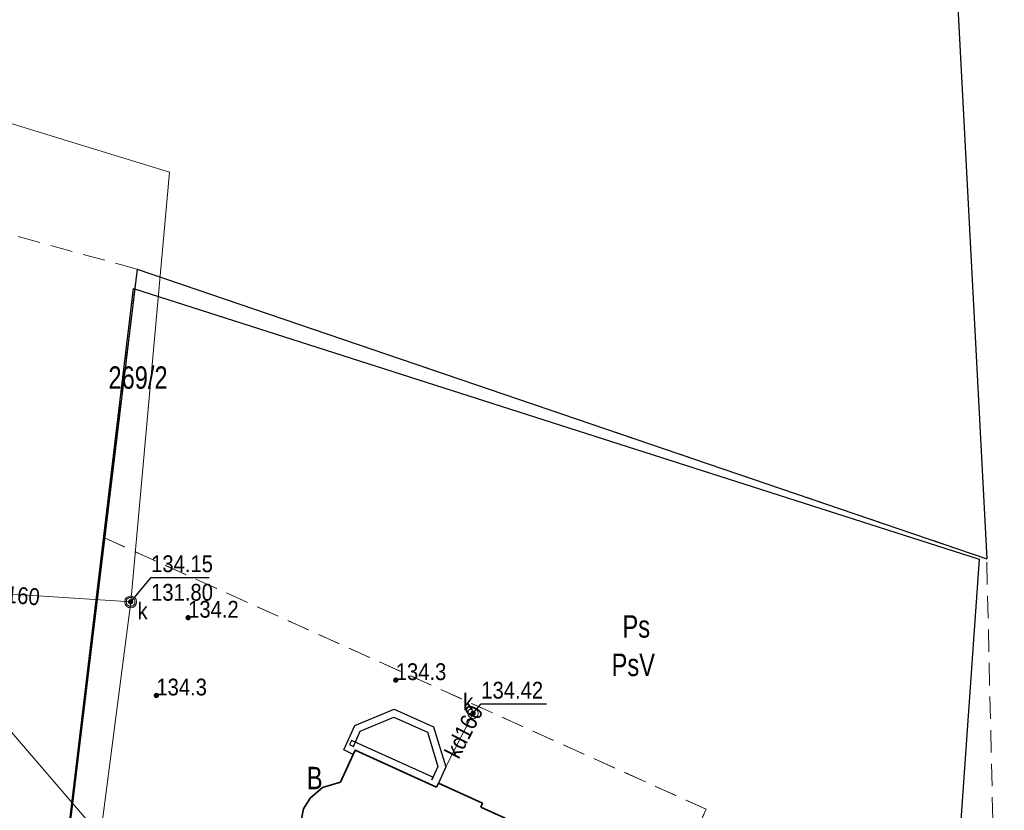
# Model space of a CAD drawing. Header units: metres. Extents: x 5548743 to 5556416, y 5707500 to 5714000.
# Tile 28 of 203: x 5551411 to 5551477, y 5711466 to 5711519. Entities that reach past the tile are written whole.
import ezdxf
from ezdxf.enums import TextEntityAlignment as Align

# ---------------------------------------------------------------- set-up
doc = ezdxf.new("R2010")
doc.units = ezdxf.units.M
doc.header["$MEASUREMENT"] = 0
doc.linetypes.add('1.5_0.75', pattern=[2.25, 1.5, -0.75])
doc.linetypes.add('219-1000', pattern=[0])
doc.layers.get('0').update_dxf_attribs({"color": 2, "linetype": 'CONTINUOUS', "lineweight": 5})
for name, color, linetype in [('209-oznaczenie konturu klasyfikacyjnego', 7, 'CONTINUOUS'), ('210-oznaczenie konturu użytku gruntowego', 7, 'CONTINUOUS'), ('211-numer działki ewidencyjnej', 7, 'CONTINUOUS'), ('217-kontur klasyfikacyjny', 7, 'CONTINUOUS'), ('218-kontur użytku gruntowego', 7, 'CONTINUOUS'), ('219-działka ewidencyjna', 7, 'CONTINUOUS'), ('312-budynek ewidencyjny', 7, 'CONTINUOUS'), ('ogrodzenie trwałe', 7, 'CONTINUOUS'), ('pikieta naturalna', 7, 'CONTINUOUS'), ('pikieta naturalna-Atr2', 7, 'CONTINUOUS'), ('przewód kanalizacyjny', 7, 'CONTINUOUS'), ('przewód kanalizacyjny-Atr1', 7, 'CONTINUOUS'), ('przewód wodociągowy', 7, 'CONTINUOUS'), ('rzedna', 7, 'CONTINUOUS'), ('rzedna-Atr2', 7, 'CONTINUOUS'), ('rzedna-Atr3', 7, 'CONTINUOUS'), ('studnia kanalizacyjna', 7, 'CONTINUOUS'), ('studnia kanalizacyjna-Atr17', 7, 'CONTINUOUS'), ('taras', 7, 'CONTINUOUS'), ('właz do komory lub kanału - okrągły', 7, 'CONTINUOUS'), ('właz do komory lub kanału - okrągły-Atr17', 7, 'CONTINUOUS')]:
    doc.layers.add(name, color=color, linetype=linetype)
doc.styles.get("Standard").update_dxf_attribs({"font": 'Working1250', "width": 0.75})
doc.linetypes.add('902-1000', pattern='A,5,0,[1,ksztalty.shx,S=1,R=0,X=0,Y=0],5', length=10)

# ---------------------------------------------------------------- blocks, each defined once
blk = doc.blocks.new('US22')
at = {"color": 0, "linetype": 'Continuous', "lineweight": 0}
blk.add_circle((0, 0), 0.4, dxfattribs=at)
blk = doc.blocks.new('PW01')
at = {"linetype": 'Continuous', "lineweight": 13}
h = blk.add_hatch(color=0, dxfattribs=at)
edge = h.paths.add_edge_path()
edge.add_arc((0, 0), 0.18, 0, 360)
blk = doc.blocks.new('US15')
at = {"color": 0, "linetype": 'Continuous', "lineweight": 13}
blk.add_circle((0, 0), 0.35, dxfattribs=at)

msp = doc.modelspace()

# ---------------------------------------------------------------- linework, layer by layer
at = {"layer": '217-kontur klasyfikacyjny', "color": 3, "linetype": '1.5_0.75', "lineweight": 18, "flags": 128}
for points in [[(5551418.88, 5711502.7), (5551380.74, 5711513.14)], [(5551416.7, 5711484.7), (5551418.88, 5711502.7)], [(5551418.88, 5711502.7), (5551416.7, 5711484.7)], [(5551475.8, 5711483.31), (5551418.88, 5711502.7)], [(5551412.32, 5711448.47), (5551416.7, 5711484.7)], [(5551416.7, 5711484.7), (5551457.01, 5711466.53)], [(5551476.42, 5711456.83), (5551475.8, 5711483.31)], [(5551457.01, 5711466.53), (5551444.08, 5711438.2)]]:
    msp.add_lwpolyline(points, dxfattribs=at)
at = {"layer": '218-kontur użytku gruntowego', "color": 70, "linetype": '1.5_0.75', "lineweight": 18, "flags": 128}
for points in [[(5551418.88, 5711502.7), (5551380.74, 5711513.14)], [(5551416.7, 5711484.7), (5551418.88, 5711502.7)], [(5551418.88, 5711502.7), (5551416.7, 5711484.7)], [(5551475.8, 5711483.31), (5551418.88, 5711502.7)], [(5551412.32, 5711448.47), (5551416.7, 5711484.7)], [(5551416.7, 5711484.7), (5551412.32, 5711448.47)], [(5551457.01, 5711466.53), (5551416.7, 5711484.7)], [(5551416.7, 5711484.7), (5551457.01, 5711466.53)], [(5551476.42, 5711456.83), (5551475.8, 5711483.31)], [(5551444.08, 5711438.2), (5551457.01, 5711466.53)], [(5551457.01, 5711466.53), (5551444.08, 5711438.2)]]:
    msp.add_lwpolyline(points, dxfattribs=at)
at = {"layer": '219-działka ewidencyjna', "color": 94, "linetype": '219-1000', "lineweight": 30, "flags": 128}
for points in [[(5551472.84, 5711539.8), (5551475.8, 5711483.31)], [(5551418.88, 5711502.7), (5551412.32, 5711448.47)], [(5551418.88, 5711502.7), (5551475.8, 5711483.31)]]:
    msp.add_lwpolyline(points, dxfattribs=at)
at = {"layer": '312-budynek ewidencyjny', "color": 252, "linetype": 'Continuous', "lineweight": 35, "flags": 128}
for points in [[(5551433.35, 5711470.2), (5551433.48, 5711470.48)], [(5551433.48, 5711470.48), (5551438.94, 5711468.01)], [(5551432.51, 5711468.35), (5551433.35, 5711470.2)], [(5551430.48, 5711467.28), (5551431.31, 5711467.99)], [(5551431.31, 5711467.99), (5551432.51, 5711468.35)], [(5551438.94, 5711468.01), (5551439.07, 5711468.28)], [(5551439.07, 5711468.28), (5551442.02, 5711466.94)], [(5551430.04, 5711466.55), (5551430.48, 5711467.28)], [(5551429.81, 5711465.43), (5551430.04, 5711466.55)], [(5551442.02, 5711466.94), (5551441.9, 5711466.67)], [(5551441.9, 5711466.67), (5551443.54, 5711465.93)]]:
    msp.add_lwpolyline(points, dxfattribs=at)
at = {"layer": 'ogrodzenie trwałe', "color": 252, "linetype": '902-1000', "lineweight": 25, "flags": 128}
msp.add_lwpolyline([(5551386.29, 5711458.09), (5551412.29, 5711448.47), (5551418.64, 5711501.4), (5551475.3, 5711483.27), (5551471.93, 5711435.28), (5551435.36, 5711439.98)], dxfattribs=at)
at = {"layer": 'przewód kanalizacyjny', "color": 34, "linetype": 'Continuous', "lineweight": 18, "flags": 128}
for points in [[(5551248.99, 5711626.03), (5551264.5, 5711613.67), (5551273.27, 5711606.28), (5551302.49, 5711596.19), (5551334.97, 5711595.59), (5551372.21, 5711602.16), (5551376.68, 5711602.39), (5551379.2, 5711547.02), (5551371.73, 5711524.35), (5551421.06, 5711509.2), (5551418.45, 5711480.42), (5551415.44, 5711457.21), (5551432.89, 5711435.52), (5551428.39, 5711415), (5551432.87, 5711392.48), (5551435.75, 5711372.47)], [(5551398.4, 5711478.7), (5551401.41, 5711481.52), (5551401.85, 5711481.49), (5551418.45, 5711480.42)], [(5551439.56, 5711469.37), (5551441.39, 5711472.96)]]:
    msp.add_lwpolyline(points, dxfattribs=at)
at = {"layer": 'przewód wodociągowy', "color": 5, "linetype": 'Continuous', "lineweight": 18, "flags": 128}
msp.add_lwpolyline([(5551480.77, 5711401.27), (5551476.97, 5711450.75), (5551447.65, 5711451.64), (5551446.91, 5711451.66), (5551445.16, 5711451.7), (5551427.94, 5711451.91), (5551417.18, 5711450.36), (5551417.17, 5711450.58), (5551416.28, 5711464.79), (5551415.48, 5711465.84), (5551403.09, 5711480.25), (5551404.15, 5711480.46), (5551388.98, 5711501.01), (5551338.01, 5711525.36), (5551334.95, 5711526.78), (5551317.77, 5711533.04), (5551308.62, 5711535.46), (5551308.67, 5711537.37), (5551309.39, 5711546.08), (5551311.94, 5711560.48), (5551310.1, 5711570.58), (5551304.61, 5711576.85), (5551293.52, 5711582.76), (5551287.82, 5711583.9)], dxfattribs=at)
at = {"layer": 'rzedna-Atr2', "color": 252, "flags": 128}
for points in [[(5551418.45, 5711480.42), (5551419.82, 5711482.06), (5551423.712, 5711482.06)], [(5551441.39, 5711472.96), (5551441.94, 5711473.59), (5551446.318, 5711473.59)]]:
    msp.add_lwpolyline(points, dxfattribs=at)
at = {"layer": 'studnia kanalizacyjna', "color": 34, "linetype": 'Continuous', "lineweight": 18, "flags": 128}
msp.add_lwpolyline([(5551418.75, 5711480.42), (5551418.74, 5711480.36), (5551418.72, 5711480.3), (5551418.69, 5711480.24), (5551418.65, 5711480.2), (5551418.6, 5711480.16), (5551418.54, 5711480.13), (5551418.48, 5711480.12), (5551418.42, 5711480.12), (5551418.36, 5711480.13), (5551418.3, 5711480.15), (5551418.25, 5711480.19), (5551418.21, 5711480.23), (5551418.18, 5711480.29), (5551418.16, 5711480.35), (5551418.15, 5711480.41), (5551418.16, 5711480.47), (5551418.17, 5711480.53), (5551418.2, 5711480.59), (5551418.24, 5711480.63), (5551418.29, 5711480.67), (5551418.35, 5711480.7), (5551418.41, 5711480.72), (5551418.47, 5711480.72), (5551418.53, 5711480.71), (5551418.59, 5711480.68), (5551418.64, 5711480.64), (5551418.68, 5711480.6), (5551418.71, 5711480.54), (5551418.74, 5711480.48)], close=True, dxfattribs=at)
at = {"layer": 'taras', "color": 252}
for p, q in [((5551433.46, 5711472.14), (5551436.1, 5711473.24)), ((5551436.1, 5711473.24), (5551438.74, 5711472.05)), ((5551433.835, 5711471.754), (5551436.092, 5711472.695)), ((5551436.092, 5711472.695), (5551438.328, 5711471.687)), ((5551432.72, 5711470.5), (5551433.46, 5711472.14)), ((5551433.377, 5711470.741), (5551433.835, 5711471.754)), ((5551438.74, 5711472.05), (5551439.56, 5711469.37)), ((5551433.235, 5711471.14), (5551433.109, 5711470.869)), ((5551438.701, 5711468.667), (5551433.235, 5711471.14)), ((5551438.328, 5711471.687), (5551439.027, 5711469.403)), ((5551433.35, 5711470.2), (5551432.72, 5711470.5)), ((5551433.109, 5711470.869), (5551433.377, 5711470.741)), ((5551433.48, 5711470.48), (5551433.35, 5711470.2)), ((5551438.94, 5711468.01), (5551433.48, 5711470.48)), ((5551439.027, 5711469.403), (5551438.617, 5711468.491)), ((5551439.56, 5711469.37), (5551439.07, 5711468.28)), ((5551438.617, 5711468.491), (5551438.701, 5711468.667)), ((5551439.07, 5711468.28), (5551438.94, 5711468.01))]:
    msp.add_line(p, q, dxfattribs=at)

# ---------------------------------------------------------------- block references
at = {"layer": 'pikieta naturalna', "color": 252, "linetype": 'Continuous', "lineweight": 13}
for p in [(5551422.3, 5711479.36), (5551436.21, 5711475.18), (5551420.17, 5711474.15)]:
    msp.add_blockref('PW01', p, dxfattribs=at)
at = {"layer": 'rzedna', "color": 34, "linetype": 'Continuous', "lineweight": 18}
msp.add_blockref('PW01', (5551418.45, 5711480.42), dxfattribs=at)
at = {"layer": 'rzedna', "color": 252, "linetype": 'Continuous', "lineweight": 18}
msp.add_blockref('PW01', (5551441.39, 5711472.96), dxfattribs=at)
at = {"layer": 'studnia kanalizacyjna', "color": 34, "linetype": 'Continuous', "lineweight": 18}
msp.add_blockref('US15', (5551441.39, 5711472.96), dxfattribs=at)
at = {"layer": 'właz do komory lub kanału - okrągły', "color": 252, "linetype": 'Continuous', "lineweight": 18}
msp.add_blockref('US22', (5551418.45, 5711480.42), dxfattribs=at)

# ---------------------------------------------------------------- texts
at = {"layer": '209-oznaczenie konturu klasyfikacyjnego', "color": 70, "linetype": 'Continuous', "lineweight": 18, "width": 0.79}
msp.add_text('PsV', height=1.5, dxfattribs=at).set_placement((5551450.67, 5711475.45))
at = {"layer": '210-oznaczenie konturu użytku gruntowego', "color": 70, "linetype": 'Continuous', "lineweight": 18, "width": 0.79}
for s, p in [('Ps', (5551451.4, 5711478.02)), ('B', (5551430.25, 5711467.87))]:
    msp.add_text(s, height=1.5, dxfattribs=at).set_placement(p)
at = {"layer": '211-numer działki ewidencyjnej', "color": 94, "linetype": 'Continuous', "lineweight": 30, "width": 0.79}
msp.add_text('269/2', height=1.5, dxfattribs=at).set_placement((5551416.96, 5711496.19), align=Align.TOP_LEFT)
at = {"layer": 'pikieta naturalna-Atr2', "color": 252, "width": 0.9}
for s, p in [('134.2', (5551422.3, 5711479.36)), ('134.3', (5551436.21, 5711475.18)), ('134.3', (5551420.17, 5711474.15))]:
    msp.add_text(s, height=1.125, dxfattribs=at).set_placement(p)
at = {"layer": 'przewód kanalizacyjny-Atr1', "color": 34, "width": 0.9}
for s, rotation, p in [('ks160', 354.999, (5551408.76, 5711481.05)), ('kd160', 62.989, (5551439.93, 5711470.09))]:
    msp.add_text(s, height=1.125, rotation=rotation, dxfattribs=at).set_placement(p, align=Align.MIDDLE_LEFT)
at = {"layer": 'rzedna-Atr2', "color": 34, "width": 0.9}
msp.add_text('134.15', height=1.125, dxfattribs=at).set_placement((5551419.82, 5711482.071), align=Align.BOTTOM_LEFT)
at = {"layer": 'rzedna-Atr2', "color": 252, "width": 0.9}
msp.add_text('134.42', height=1.125, dxfattribs=at).set_placement((5551441.94, 5711473.601), align=Align.BOTTOM_LEFT)
at = {"layer": 'rzedna-Atr3', "color": 34, "width": 0.9}
msp.add_text('131.80', height=1.125, dxfattribs=at).set_placement((5551419.82, 5711480.159), align=Align.BOTTOM_LEFT)
at = {"layer": 'studnia kanalizacyjna-Atr17', "color": 34, "width": 0.9}
msp.add_text('k', height=1.125, dxfattribs=at).set_placement((5551440.72, 5711473.15))
at = {"layer": 'właz do komory lub kanału - okrągły-Atr17', "color": 252, "width": 0.9}
msp.add_text('k', height=1.125, dxfattribs=at).set_placement((5551418.91, 5711479.25))

doc.saveas('drawing.dxf')
